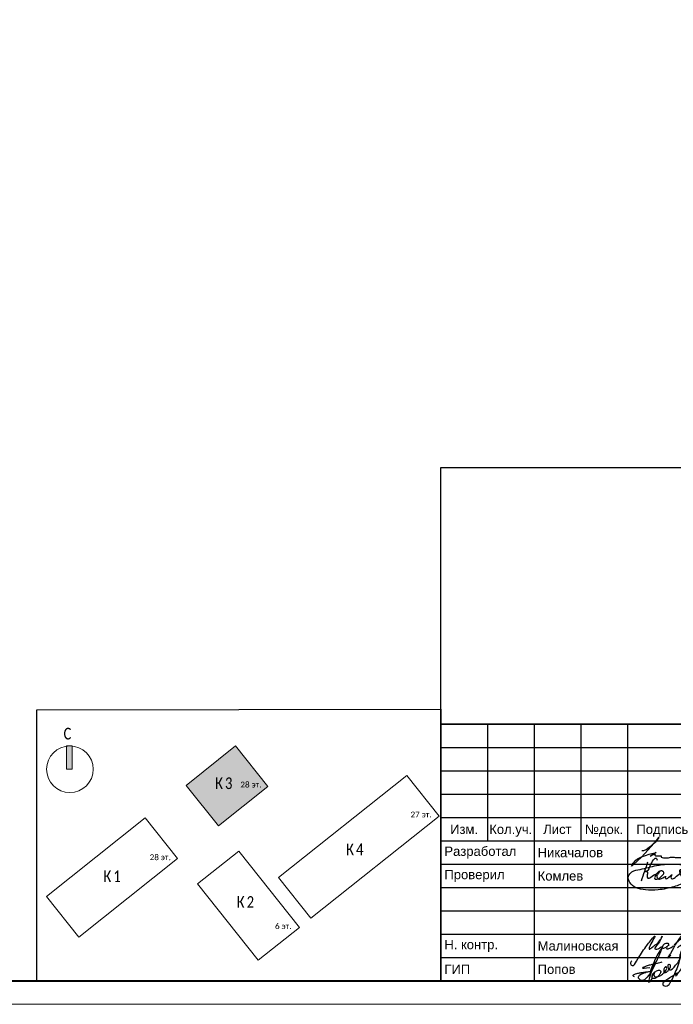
# Model space of a CAD drawing. Header units: millimetres. Extents: x -195178 to 1761886, y 140622 to 301105.
# Tile 2 of 131: x -163807 to -149793, y 182305 to 203401. Entities that reach past the tile are written whole.
import ezdxf
from ezdxf.enums import TextEntityAlignment as Align

# ---------------------------------------------------------------- set-up
doc = ezdxf.new("R2010")
doc.units = ezdxf.units.MM
doc.layers.get('Defpoints').update_dxf_attribs({"color": 252})
doc.layers.add('0_S_Grey_01', color=9, linetype='Continuous', lineweight=5, true_color=0x808080)
doc.layers.add('DB CP Подписи', color=7, linetype='Continuous', lineweight=25, true_color=0x0a45f5)
for name, color, linetype, lineweight in [('DB CP Оформление', 7, 'Continuous', 25), ('Рамка', 7, 'Continuous', 18), ('Типовые аннотации', 252, 'Continuous', 5)]:
    doc.layers.add(name, color=color, linetype=linetype, lineweight=lineweight)
doc.layers.add('формат', color=250, linetype='Continuous')
doc.styles.add('Arial', font='arial.ttf', dxfattribs={"width": 0.9, "height": 699.9999999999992})
doc.styles.add('Calibri Light_10', font='calibril.ttf', dxfattribs={"height": 1})
doc.styles.add('Calibri Light_9', font='isocpeur.ttf', dxfattribs={"width": 0.8, "height": 2})
doc.styles.add('CP.Text', font='arial.ttf')

# ---------------------------------------------------------------- blocks, each defined once
blk = doc.blocks.new('0_AS_SLK8_BUG_2000 - 0_AS_SLK8_BUG_2000-4765957-Надземная часть_ Корпус 3_ План 1 этажа на отм_-1_640')
at = {"layer": 'Типовые аннотации'}
blk.add_hatch(color=256, dxfattribs=at).paths.add_polyline_path([(-64.89341031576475, 34.73339586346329), (-65.89341031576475, 34.73339586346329), (-65.89341031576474, 38.73339586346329), (-64.89341031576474, 38.73339586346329)])
at = {"layer": 'Типовые аннотации', "true_color": 0xc0c0c0}
blk.add_hatch(color=9, dxfattribs=at).paths.add_polyline_path([(-31.32252260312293, 31.77071233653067), (-39.81073791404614, 25.012554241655), (-45.35429616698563, 31.97523776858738), (-36.8660808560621, 38.73339586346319)])
at = {"layer": '0_S_Grey_01'}
for p, q in [((-36.8660808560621, 38.73339586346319), (-45.35429616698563, 31.97523776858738)), ((-31.32252260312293, 31.77071233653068), (-36.8660808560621, 38.73339586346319)), ((-7.517170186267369, 33.65954697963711), (-29.50047435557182, 16.15685182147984)), ((-1.973611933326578, 26.69686345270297), (-7.517170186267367, 33.65954697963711)), ((-45.35429616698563, 31.97523776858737), (-39.81073791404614, 25.012554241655)), ((-39.81073791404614, 25.012554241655), (-31.32252260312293, 31.77071233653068)), ((-52.35609507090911, 26.40053658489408), (-69.29341031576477, 12.91536332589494)), ((-46.8125368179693, 19.4378530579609), (-52.35609507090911, 26.40053658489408)), ((-23.95691610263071, 9.194168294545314), (-1.973611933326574, 26.69686345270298)), ((-36.33025549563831, 20.72135777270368), (-43.4102876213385, 15.08436876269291)), ((-25.91272608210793, 7.636989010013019), (-36.33025549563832, 20.72135777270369)), ((-63.7498520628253, 5.952679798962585), (-46.8125368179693, 19.4378530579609)), ((-29.50047435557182, 16.15685182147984), (-23.95691610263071, 9.194168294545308)), ((-43.4102876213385, 15.08436876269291), (-32.99275820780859, 2.000000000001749)), ((-69.29341031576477, 12.91536332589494), (-63.7498520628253, 5.952679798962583)), ((-32.9927582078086, 2.000000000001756), (-25.91272608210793, 7.63698901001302))]:
    blk.add_line(p, q, dxfattribs=at)
at = {"layer": 'Типовые аннотации'}
for p, q in [((-64.89341031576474, 38.73339586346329), (-65.89341031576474, 38.73339586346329)), ((-65.89341031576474, 38.73339586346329), (-65.89341031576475, 34.73339586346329)), ((-64.89341031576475, 34.73339586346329), (-64.89341031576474, 38.73339586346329)), ((-36.8660808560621, 38.73339586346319), (-45.35429616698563, 31.97523776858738)), ((-31.32252260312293, 31.77071233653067), (-36.8660808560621, 38.73339586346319)), ((-65.89341031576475, 34.73339586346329), (-64.89341031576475, 34.73339586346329)), ((-45.35429616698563, 31.97523776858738), (-39.81073791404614, 25.012554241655)), ((-39.81073791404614, 25.012554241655), (-31.32252260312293, 31.77071233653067))]:
    blk.add_line(p, q, dxfattribs=at)
blk.add_circle((-65.29341031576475, 34.73339586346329), 3.999999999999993, dxfattribs=at)
at = {"layer": 'Типовые аннотации', "attachment_point": 1}
for s, insert, char_height, width, style in [('\\fCalibri Light|b0|i0|c204|p34|;C', (-66.37824129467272, 41.84007573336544), 2, 2.0843875, 'Calibri Light_9'), ('\\fCalibri Light|b0|i0|c204|p34|;К', (-40.39984909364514, 33.33828071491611), 2, 2.0843875, 'Calibri Light_9'), ('\\fCalibri Light|b0|i0|c204|p34|;3', (-38.68005742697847, 33.33828071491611), 2, 1.92405, 'Calibri Light_9'), ('28 ', (-36.04619677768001, 32.60764187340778), 1, 2.32489375, 'Calibri Light_10'), ('эт', (-34.12796761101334, 32.60764187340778), 1, 1.603375, 'Calibri Light_10'), ('\\fCalibri Light|b0|i0|c204|p34|;.', (-32.80505094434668, 32.60764187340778), 1, 0.4810124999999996, 'Calibri Light_10')]:
    blk.add_mtext(s, dxfattribs=dict(at, insert=insert, char_height=char_height, width=width, style=style))
at = {"layer": 'Типовые аннотации', "color": 8, "true_color": 0x808080, "attachment_point": 1}
for s, insert, char_height, width, style in [('\\fCalibri Light|b0|i0|c204|p34|;К', (-40.39984909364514, 33.33828071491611), 2, 2.0843875, 'Calibri Light_9'), ('\\fCalibri Light|b0|i0|c204|p34|;3', (-38.68005742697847, 33.33828071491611), 2, 1.92405, 'Calibri Light_9'), ('28 ', (-36.04619677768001, 32.60764187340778), 1, 2.32489375, 'Calibri Light_10'), ('эт', (-34.12796761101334, 32.60764187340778), 1, 1.603375, 'Calibri Light_10'), ('\\fCalibri Light|b0|i0|c204|p34|;.', (-32.80505094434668, 32.60764187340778), 1, 0.4810124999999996, 'Calibri Light_10'), ('27 ', (-6.864468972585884, 27.4772806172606), 1, 2.32489375, 'Calibri Light_10'), ('эт', (-4.946239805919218, 27.4772806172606), 1, 1.603375, 'Calibri Light_10'), ('\\fCalibri Light|b0|i0|c204|p34|;.', (-3.623323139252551, 27.4772806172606), 1, 0.4810124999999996, 'Calibri Light_10'), ('\\fCalibri Light|b0|i0|c204|p34|;К', (-17.92569001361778, 22.00657472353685), 2, 2.0843875, 'Calibri Light_9'), ('\\fCalibri Light|b0|i0|c204|p34|;4', (-16.20589834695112, 22.00657472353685), 2, 1.92405, 'Calibri Light_9'), ('28 ', (-51.60674181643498, 20.15287817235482), 1, 2.32489375, 'Calibri Light_10'), ('эт', (-49.68851264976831, 20.15287817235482), 1, 1.603375, 'Calibri Light_10'), ('\\fCalibri Light|b0|i0|c204|p34|;.', (-48.36559598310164, 20.15287817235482), 1, 0.4810124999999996, 'Calibri Light_10'), ('\\fCalibri Light|b0|i0|c204|p34|;К', (-59.55569245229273, 17.38921328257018), 2, 2.0843875, 'Calibri Light_9'), ('\\fCalibri Light|b0|i0|c204|p34|;1', (-57.83590078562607, 17.38921328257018), 2, 1.92405, 'Calibri Light_9'), ('\\fCalibri Light|b0|i0|c204|p34|;К', (-36.69054182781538, 12.9809562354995), 2, 2.0843875, 'Calibri Light_9'), ('\\fCalibri Light|b0|i0|c204|p34|;2', (-34.97075016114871, 12.9809562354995), 2, 1.92405, 'Calibri Light_9'), ('6 ', (-30.11289359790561, 8.335616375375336), 1, 1.36286875, 'Calibri Light_10'), ('эт', (-28.98841443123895, 8.335616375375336), 1, 1.603375, 'Calibri Light_10'), ('\\fCalibri Light|b0|i0|c204|p34|;.', (-27.66549776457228, 8.335616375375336), 1, 0.4810125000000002, 'Calibri Light_10')]:
    blk.add_mtext(s, dxfattribs=dict(at, insert=insert, char_height=char_height, width=width, style=style))
blk = doc.blocks.new('*U29')
at = {"color": 0, "lineweight": 0}
blk.add_lwpolyline([(-594, 4.393872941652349e-15), (6.661338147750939e-14, 6.661338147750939e-14), (3.331937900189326e-14, 420.0000000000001), (-594.0000000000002, 420.0000000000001)], close=True, dxfattribs=at)
at = {"lineweight": 40}
blk.add_lwpolyline([(-574, 5.000000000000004), (-4.999999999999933, 5.000000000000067), (-4.999999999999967, 415.0000000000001), (-574.0000000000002, 415.0000000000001)], close=True, dxfattribs=at)
at = {"style": 'Arial', "width": 0.9, "flags": 8}
blk.add_attdef('FORMAT', (-36.87188609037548, 1.257088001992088), '', height=2.8, dxfattribs=at)
blk = doc.blocks.new('Попов')
at = {"layer": 'DB CP Подписи', "color": 160, "true_color": 0x0a45f5}
for points in [[(7.394956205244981, 7.032094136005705), (4.284556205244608, 0.8400941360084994), (3.982156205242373, 0.4944941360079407), (3.665356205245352, 0.2583778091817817), (3.190156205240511, 0.09837780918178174), (2.801356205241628, 0.2064941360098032), (2.509696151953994, 0.451294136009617), (2.383756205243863, 0.7680941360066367), (2.429696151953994, 0.9984941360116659), (2.62855620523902, 1.243294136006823), (3.319756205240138, 1.603294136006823), (3.895756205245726, 1.848094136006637), (4.370956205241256, 1.992094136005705), (4.918156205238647, 1.992094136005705)], [(7.394956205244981, 7.032094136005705), (6.962956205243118, 6.427294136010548), (4.918156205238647, 1.992094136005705)], [(8.094156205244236, 0.03369413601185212), (8.828556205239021, 0.5520941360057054), (9.980556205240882, 1.272094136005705), (10.85895620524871, 1.761694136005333), (10.41255620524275, 1.084894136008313), (11.57895620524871, 2.611294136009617), (12.16935620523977, 3.84969413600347), (12.471756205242, 4.713694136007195), (12.629696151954, 5.419294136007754), (12.689696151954, 6.2400941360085), (12.54375620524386, 6.945694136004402), (12.34215620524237, 7.075294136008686), (12.03975620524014, 7.075294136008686), (11.64969615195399, 6.6000941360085), (11.379696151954, 5.779294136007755), (11.21895620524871, 4.728094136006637), (10.72935620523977, 3.014494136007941), (9.418956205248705, 0.0336941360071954)], [(5.979696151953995, 4.069175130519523), (4.859696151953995, -0.1216221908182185), (5.311356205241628, 0.624094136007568), (5.311356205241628, 0.8688941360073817), (5.624396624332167, 1.697142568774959), (6.247356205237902, 2.150494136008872), (6.650556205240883, 2.323294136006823), (6.909756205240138, 2.323294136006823), (7.125756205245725, 2.150494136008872), (7.125756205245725, 1.747294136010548), (6.82335620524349, 1.243294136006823), (6.333756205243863, 0.7968941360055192), (5.714556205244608, 0.5088941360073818), (5.412156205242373, 0.5952941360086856), (5.49855620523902, 1.286494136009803), (5.817585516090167, 1.879286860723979), (5.714556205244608, 1.286494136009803), (5.829756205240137, 0.9552941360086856), (6.146556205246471, 0.8832941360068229), (6.794556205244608, 1.012894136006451), (7.528956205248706, 1.459294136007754), (8.119356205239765, 2.064094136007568), (8.407356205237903, 2.510494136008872), (8.407356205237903, 2.899294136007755), (8.320956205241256, 3.028894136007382), (8.090556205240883, 2.956894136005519), (7.816956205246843, 2.366494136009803), (7.816956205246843, 1.963294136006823), (7.989756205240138, 1.776094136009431), (8.364156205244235, 1.891294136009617), (8.82495620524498, 2.323294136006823), (9.055356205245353, 2.697694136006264), (9.271356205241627, 3.302494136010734), (9.012156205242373, 3.561694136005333), (8.882556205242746, 3.561694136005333), (8.709696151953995, 3.3600941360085), (8.709696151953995, 2.978377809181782), (9.039696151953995, 2.408377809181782), (10.349696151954, 3.378377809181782), (11.11969615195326, 4.410259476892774), (11.27818451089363, 5.133235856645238), (11.35539592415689, 5.654323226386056), (11.38831620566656, 5.819447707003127), (11.35539592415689, 5.654323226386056)], [(3.521356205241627, 2.971294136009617), (3.294445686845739, 2.859738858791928), (4.789696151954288, 2.859738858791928)], [(3.521356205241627, 2.971294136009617), (4.126156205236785, 3.244894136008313), (4.932556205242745, 3.475294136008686), (6.444556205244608, 3.835294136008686), (7.495756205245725, 4.080094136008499)], [(1.534156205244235, 0.8688941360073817), (1.303756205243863, 1.041694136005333), (1.217356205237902, 1.214494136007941), (1.447756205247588, 1.416094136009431), (2.038156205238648, 1.603294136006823), (2.815756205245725, 1.761694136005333), (3.506956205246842, 1.876894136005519), (4.357209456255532, 1.989153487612), (4.918156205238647, 1.992094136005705)]]:
    blk.add_spline(points, degree=3, dxfattribs=at)
at = {"layer": 'DB CP Подписи'}
blk.add_spline([(8.094156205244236, 0.03369413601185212), (7.791756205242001, -0.2544480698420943), (7.618956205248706, -0.4847058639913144), (7.618956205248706, -0.8015058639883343), (7.950156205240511, -1.060705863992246), (8.569356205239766, -1.060705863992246), (8.943756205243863, -0.7583058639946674), (9.116556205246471, -0.4991058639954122), (9.418956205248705, 0.0336941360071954)], degree=3, dxfattribs=at)
blk = doc.blocks.new('A$Cf51998ab')
at = {"layer": 'DB CP Подписи'}
for points in [[(2.024743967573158, 7.175397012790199), (0.02474396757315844, 3.175397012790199), (2.524743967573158, 0.1753970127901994), (9.524743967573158, 6.675397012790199), (17.02474396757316, 19.1753970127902), (23.52474396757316, 28.6753970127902), (29.02474396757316, 35.6753970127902), (35.52474396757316, 43.6753970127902), (36.52474396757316, 44.6753970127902), (30.02474396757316, 30.6753970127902), (28.52474396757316, 26.1753970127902), (28.52474396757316, 25.1753970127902), (31.52474396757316, 26.6753970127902), (36.02474396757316, 30.1753970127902), (43.52474396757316, 36.1753970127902), (45.52474396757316, 39.1753970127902), (47.52474396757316, 42.6753970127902), (47.52474396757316, 43.1753970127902), (48.02474396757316, 44.1753970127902), (40.52474396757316, 31.1753970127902), (37.52474396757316, 25.6753970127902), (40.52474396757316, 25.1753970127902), (47.02474396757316, 28.6753970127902), (47.52474396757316, 29.1753970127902)], [(66.52474396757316, 31.6753970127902), (75.02474396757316, 39.1753970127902), (79.02474396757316, 43.6753970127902), (79.52474396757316, 46.6753970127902), (75.02474396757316, 41.6753970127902), (69.02474396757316, 32.6753970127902), (61.02474396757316, 18.6753970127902), (57.02474396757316, 11.6753970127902), (61.52474396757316, 15.6753970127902)], [(57.52474396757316, 34.1753970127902), (54.52474396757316, 34.1753970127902), (50.02474396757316, 31.1753970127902), (49.52474396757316, 26.1753970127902), (54.02474396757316, 27.6753970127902), (56.02474396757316, 29.1753970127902), (58.02474396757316, 33.1753970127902), (57.52474396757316, 34.1753970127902)], [(59.02474396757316, 30.6753970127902), (55.49455854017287, 28.71229258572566), (55.52474396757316, 25.6753970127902), (57.52474396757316, 25.6753970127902), (62.02474396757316, 27.6753970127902), (65.02474396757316, 29.6753970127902), (65.52474396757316, 30.1753970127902)], [(71.80259313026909, 27.23596012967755), (75.18207571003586, 30.02247973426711), (81.43411698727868, 33.40007838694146), (87.77064376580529, 36.27103771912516), (91.06563812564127, 37.45319772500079)]]:
    blk.add_spline(points, degree=3, dxfattribs=at)
blk = doc.blocks.new('A$C5BE547C8')
at = {"layer": 'DB CP Подписи', "color": 160, "true_color": 0x0a45f5}
for points in [[(12.77064067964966, 273.4620631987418), (54.9465189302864, 284.4855278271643), (94.154754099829, 355.2698806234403), (190.2780455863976, 461.4464249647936), (197.8667517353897, 439.9583000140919)], [(553.6754189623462, 292.4671654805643), (541.1363445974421, 294.8536106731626), (543.5881781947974, 221.3447915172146), (618.3679039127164, 188.8783703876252), (688.8570107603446, 181.5274854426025), (702.341915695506, 169.2760206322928), (655.1448083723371, 128.8461685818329), (445.8771119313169, 43.72502877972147), (210.5232081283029, -1.356840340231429), (25.1820216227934, -2.336883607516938), (-119.9528827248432, 30.00445333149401), (-207.229957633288, 105.4676031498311), (-226.8427679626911, 202.491644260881), (-177.8107121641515, 263.2541753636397), (-54.24994114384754, 301.4757719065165), (189.9297362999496, 360.2782164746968), (498.8316938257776, 377.9189649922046), (787.0024744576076, 349.3846527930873)], [(-36.17550682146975, 134.4371501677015), (61.71678818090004, 412.4869762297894)], [(240.4512582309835, 278.160545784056), (216.6761126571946, 242.9138925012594), (193.0570860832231, 200.9501308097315), (214.3763311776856, 163.8837520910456), (260.4151262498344, 165.1061032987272), (324.2741268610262, 195.7046833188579), (317.2758679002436, 178.2197674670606), (323.3993369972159, 165.9803596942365), (371.5122399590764, 186.0879841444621), (421.3747226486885, 228.0517155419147), (401.2547955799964, 186.9622102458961), (414.3764636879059, 162.4833644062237), (464.2389463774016, 183.4652452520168), (539.4700353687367, 247.2851138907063), (556.5207641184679, 274.5734312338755), (553.6754189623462, 292.4671654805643)], [(12.77064067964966, 273.4620631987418), (53.68175455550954, 259.2054039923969), (47.35787273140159, 207.3811667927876), (60.00563637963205, 173.2529950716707), (97.94904722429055, 183.3650324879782)], [(97.94904722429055, 183.3650324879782), (177.0679458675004, 224.8184770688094), (161.8986921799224, 163.5096667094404), (207.1457470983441, 161.4226177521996), (266.314922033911, 204.5548820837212), (296.9437179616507, 255.3396693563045), (253.785020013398, 280.3842265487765), (197.7158576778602, 243.8061435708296), (177.076149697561, 224.897245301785)]]:
    blk.add_spline(points, degree=3, dxfattribs=at)
blk = doc.blocks.new('Никачалов')
blk.add_lwpolyline([(-307.2528087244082, -10.52482762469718), (-266.7209943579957, -10.52482762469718), (-217.2917009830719, 12.19796214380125), (-151.053767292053, 56.65713122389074), (-104.5903002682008, 97.1639252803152), (-42.3079472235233, 148.5397506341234), (-2.762450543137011, 181.1417946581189), (25.90605847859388, 213.7455219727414), (43.7010164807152, 235.4819012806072), (55.56432182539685, 255.2404097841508), (61.49597449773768, 269.0720390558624), (48.64291482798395, 267.0958515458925), (20.96416013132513, 227.5771512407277), (-26.48906123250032, 171.2625404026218), (-43.29770154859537, 147.551656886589), (-106.566372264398, 73.45304175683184), (-171.8145516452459, 1.330614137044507), (-320.1058683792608, -151.8054015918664), (-406.1148320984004, -241.7118334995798), (-487.1818974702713, -312.8461673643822), (-518.8162328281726, -343.4720238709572), (-528.703466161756, -345.4482113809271), (-526.7239574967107, -334.5808633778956), (-516.8401608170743, -316.7968590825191), (-494.0998678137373, -283.2067213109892), (-477.294664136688, -261.4703420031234), (-435.7730954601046, -217.0111729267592), (-400.1831794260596, -188.3598206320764), (-362.6171914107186, -168.6013121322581), (-318.1297963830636, -150.8173078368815), (-234.0969046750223, -118.213580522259), (-154.0195936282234, -90.55032198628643), (-5.728276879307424, -52.01971543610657), (-125.3510846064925, -134.0213973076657), (-130.2929829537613, -133.0333035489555), (-128.316910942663, -131.0571160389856), (-95.39726961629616, -111.8204287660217), (-59.85203000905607, -95.76348443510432), (-27.71938084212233, -87.49177623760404), (-25.77080201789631, -90.41229184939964), (-29.66795968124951, -102.5757764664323), (-30.15252690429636, -110.3610126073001), (-29.17995580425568, -115.7122051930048), (-24.3102270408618, -121.0650810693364), (-17.49535610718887, -123.4974413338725), (-8.24390245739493, -125.9314848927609), (2.468126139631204, -127.3909010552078), (14.15272583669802, -127.3909010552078), (101.7906602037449, -127.3909010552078), (105.0348549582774, -129.2711407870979), (104.8664592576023, -152.815378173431), (110.9218312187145, -158.3651994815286), (128.4246742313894, -163.9133375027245), (156.4780234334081, -166.202617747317), (264.0107071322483, -165.9518068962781), (307.6251938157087, -158.1497378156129), (346.3905716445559, -151.961947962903), (383.8122205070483, -151.961947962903), (403.5351374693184, -158.7119581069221), (436.9152894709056, -161.67118948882), (526.11689822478, -161.927050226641), (598.5373598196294, -138.5208429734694), (676.6111056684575, -125.8742528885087), (713.761259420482, -126.4129070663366)])
blk = doc.blocks.new('ауацуа')
at = {"layer": 'DB CP Оформление'}
for p, q in [((-901444.4389830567, -47611.55045884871), (-882944.4389830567, -47611.55045884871)), ((-901444.4389830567, -53111.55045884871), (-901444.4389830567, -47611.55045884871)), ((-900444.4389830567, -47611.55045884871), (-900444.4389830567, -50111.55045884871)), ((-899444.4389830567, -47611.55045884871), (-899444.4389830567, -53111.55045884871)), ((-898444.4389830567, -47611.55045884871), (-898444.4389830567, -50111.55045884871)), ((-897444.4389830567, -47611.55045884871), (-897444.4389830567, -53111.55045884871)), ((-901444.4389830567, -48111.55045884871), (-894944.4389830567, -48111.55045884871)), ((-901444.4389830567, -48611.55045884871), (-894944.4389830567, -48611.55045884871)), ((-901444.4389830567, -49111.55045884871), (-894944.4389830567, -49111.55045884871)), ((-901444.4389830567, -49611.55045884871), (-894944.4389830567, -49611.55045884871)), ((-901444.4389830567, -50111.55045884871), (-882944.4389830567, -50111.55045884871)), ((-901444.4389830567, -50611.55045884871), (-894944.4389830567, -50611.55045884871)), ((-901444.4389830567, -51111.55045884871), (-894944.4389830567, -51111.55045884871)), ((-901444.4389830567, -51611.55045884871), (-894944.4389830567, -51611.55045884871)), ((-901444.4389830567, -52111.55045884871), (-894944.4389830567, -52111.55045884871)), ((-901444.4389830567, -52611.55045884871), (-894944.4389830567, -52611.55045884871)), ((-901444.4389830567, -53111.55045884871), (-882944.4389830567, -53111.55045884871))]:
    blk.add_line(p, q, dxfattribs=at)
at = {"layer": 'DB CP Подписи'}
blk.add_blockref('Никачалов', (-896824.2117446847, -50303.85781468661), dxfattribs=at)
at = {"layer": 'DB CP Подписи', "color": 160, "true_color": 0x0a45f5, "xscale": 1.445624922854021, "yscale": 1.445624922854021, "zscale": 1.445624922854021}
blk.add_blockref('A$C5BE547C8', (-897091.0831624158, -51157.1531102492), dxfattribs=at)
at = {"layer": 'DB CP Подписи'}
for name, p, xscale, yscale, zscale in [('A$Cf51998ab', (-897379.3541802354, -52782.28930560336), 14.0625, 14.0625, 14.0625), ('Попов', (-897444.4389830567, -53111.55045884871), 100, 100, 100)]:
    blk.add_blockref(name, p, dxfattribs=dict(at, xscale=xscale, yscale=yscale, zscale=zscale))
at = {"layer": 'DB CP Оформление', "style": 'CP.Text'}
for s, p in [('Изм.', (-900944.4389830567, -49861.55045884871)), ('Кол.уч.', (-899944.4389830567, -49861.55045884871)), ('Лист', (-898944.4389830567, -49861.55045884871)), ('№док.', (-897944.4389830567, -49861.55045884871)), ('Подпись', (-896694.4389830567, -49861.55045884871))]:
    blk.add_text(s, height=200, dxfattribs=at).set_placement(p, align=Align.MIDDLE_CENTER)
at = {"layer": 'DB CP Оформление', "char_height": 200, "width": 1999.999999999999, "attachment_point": 4, "style": 'CP.Text'}
for s, insert in [(' Разработал', (-901444.4389830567, -50361.55045884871)), (' Никачалов', (-899444.4389830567, -50361.55045884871)), (' Проверил', (-901444.4389830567, -50861.55045884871)), (' Комлев', (-899444.4389830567, -50861.55045884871)), (' Н. контр.', (-901444.4389830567, -52361.55045884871)), (' Малиновская', (-899444.4389830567, -52361.55045884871)), (' ГИП', (-901444.4389830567, -52861.55045884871)), (' Попов', (-899444.4389830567, -52861.55045884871))]:
    blk.add_mtext(s, dxfattribs=dict(at, insert=insert))

msp = doc.modelspace()

# ---------------------------------------------------------------- linework, layer by layer
at = {"layer": 'Defpoints'}
for p, q in [((-154778.2504550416, 193804.7842184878), (-136278.2504550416, 193804.7842184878)), ((-154778.2503842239, 188304.784170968), (-154778.2503842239, 193804.784170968))]:
    msp.add_line(p, q, dxfattribs=at)
for points in [[(-154778.2503134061, 193804.7841227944), (-136278.2503134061, 193804.7841227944), (-136278.2503134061, 188304.7841228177), (-154778.2503134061, 188304.7841228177)], [(-154778.2503134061, 188304.7841228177), (-136278.2503134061, 188304.7841228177), (-136278.2503134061, 182804.784122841), (-154778.2503134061, 182804.784122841)]]:
    msp.add_lwpolyline(points, close=True, dxfattribs=at)
at = {"layer": 'Defpoints', "color": 3, "lineweight": 30}
msp.add_lwpolyline([(-163441.2503134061, 188615.784122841), (-154778.2503134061, 188626.784122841), (-154778.2503134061, 182804.784122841), (-163441.2503134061, 182793.784122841)], close=True, dxfattribs=at)
at = {"layer": 'Рамка'}
msp.add_line((-154778.2503134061, 182804.784122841), (-136278.2503134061, 182804.784122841), dxfattribs=at)
msp.add_lwpolyline([(-193178.2503134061, 182804.784122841), (-136278.2503134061, 182804.784122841), (-136278.2503134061, 223804.784122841), (-193178.2503134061, 223804.784122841)], close=True, dxfattribs=at)

# ---------------------------------------------------------------- block references
msp.add_blockref('ауацуа', (746666.1886696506, 235916.3345816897))
at = {"layer": 'Типовые аннотации', "xscale": 125, "yscale": 125, "zscale": 125}
msp.add_blockref('0_AS_SLK8_BUG_2000 - 0_AS_SLK8_BUG_2000-4765957-Надземная часть_ Корпус 3_ План 1 этажа на отм_-1_640', (-154568.7703477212, 182999.3601261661), dxfattribs=at)
at = {"layer": 'формат', "xscale": 100, "yscale": 100, "zscale": 100}
msp.add_blockref('*U29', (-135778.2503134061, 182304.784122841), dxfattribs=at)

doc.saveas('drawing.dxf')
